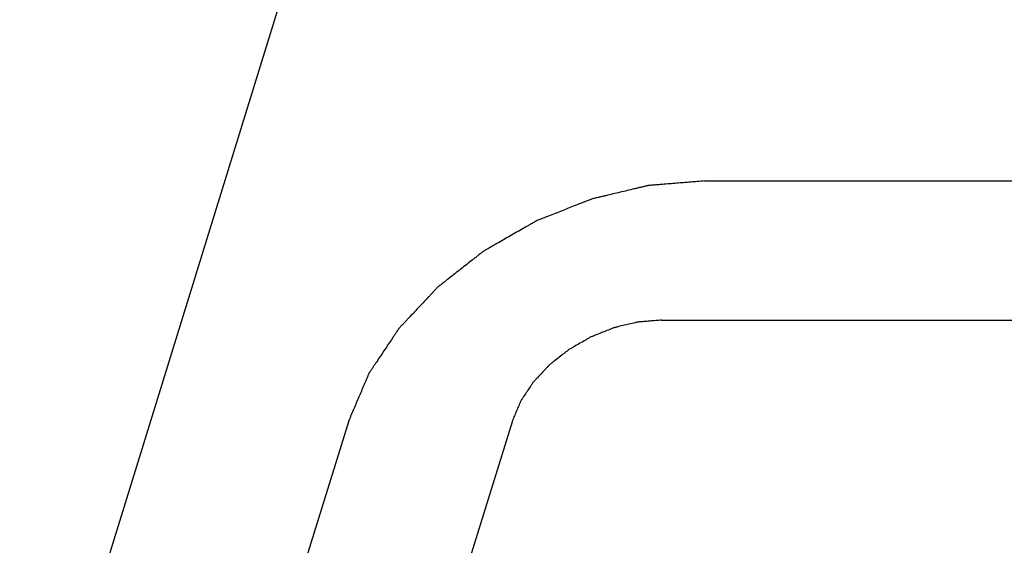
# Model space of a CAD drawing. Header units: inches. Extents: x 749 to 1245, y 24 to 374.
# Tile 98 of 145: x 1128.45 to 1133.43, y 160.4 to 163.06. Entities that reach past the tile are written whole.
import ezdxf

# ---------------------------------------------------------------- set-up
doc = ezdxf.new("R2010")
doc.units = ezdxf.units.IN
doc.header["$LTSCALE"] = 5
doc.header["$MEASUREMENT"] = 0
doc.layers.add('AM_0', color=7, linetype='CONTINUOUS', lineweight=30)

msp = doc.modelspace()

# ---------------------------------------------------------------- linework, layer by layer
at = {"layer": 'AM_0', "color": 112, "linetype": 'Continuous', "true_color": 0x00cc66}
for p, q in [((1131.9153, 162.2424), (1137.6259, 162.2424)), ((1131.6974, 161.5374), (1137.408, 161.5374)), ((1130.1124, 161.0282), (1128.6116, 156.1716)), ((1130.9414, 161.0282), (1129.4406, 156.1716))]:
    msp.add_line(p, q, dxfattribs=at)
at = {"layer": 'AM_0', "color": 7, "linetype": 'Continuous'}
msp.add_lwpolyline([(1134.4391, 178.2774), (1181.9324, 178.2774), (1171.3001, 143.871), (1123.8067, 143.871)], close=True, dxfattribs=at)
at = {"layer": 'AM_0', "color": 112, "linetype": 'Continuous', "true_color": 0x00cc66}
for points, knots in [([(1131.9153, 162.2424), (1131.8916, 162.2404), (1131.8442, 162.2366), (1131.7849, 162.2318), (1131.7375, 162.2279), (1131.7079, 162.2255), (1131.6842, 162.2236), (1131.6664, 162.2221), (1131.6516, 162.2209), (1131.6412, 162.2201), (1131.6353, 162.2196), (1131.6309, 162.2195), (1131.6263, 162.2181), (1131.6203, 162.2168), (1131.6098, 162.2142), (1131.5949, 162.2107), (1131.5769, 162.2064), (1131.5529, 162.2007), (1131.5229, 162.1936), (1131.4869, 162.185), (1131.4509, 162.1764), (1131.4209, 162.1693), (1131.3969, 162.1636), (1131.3789, 162.1593), (1131.3639, 162.1558), (1131.352, 162.1528), (1131.3429, 162.1511), (1131.3342, 162.1472), (1131.3225, 162.1427), (1131.3079, 162.1368), (1131.2904, 162.1299), (1131.267, 162.1206), (1131.2378, 162.109), (1131.2027, 162.0951), (1131.1677, 162.0812), (1131.1385, 162.0696), (1131.1151, 162.0604), (1131.0976, 162.0534), (1131.083, 162.0477), (1131.0713, 162.0429), (1131.0624, 162.0399), (1131.0542, 162.0346), (1131.0431, 162.0284), (1131.0292, 162.0204), (1131.0125, 162.0109), (1130.9903, 161.9981), (1130.9626, 161.9822), (1130.9292, 161.9631), (1130.8959, 161.944), (1130.8681, 161.9281), (1130.8459, 161.9154), (1130.8292, 161.9058), (1130.8153, 161.8979), (1130.8043, 161.8915), (1130.7956, 161.887), (1130.7887, 161.881), (1130.7788, 161.8734), (1130.7667, 161.8638), (1130.7521, 161.8524), (1130.7327, 161.8372), (1130.7084, 161.8181), (1130.6792, 161.7952), (1130.65, 161.7723), (1130.6257, 161.7532), (1130.6062, 161.738), (1130.5916, 161.7265), (1130.5794, 161.717), (1130.5698, 161.7093), (1130.5621, 161.7039), (1130.5564, 161.6971), (1130.5481, 161.6885), (1130.5379, 161.6775), (1130.5257, 161.6645), (1130.5093, 161.6471), (1130.4889, 161.6253), (1130.4644, 161.5992), (1130.4398, 161.5731), (1130.4194, 161.5514), (1130.403, 161.534), (1130.3908, 161.5209), (1130.3806, 161.51), (1130.3734, 161.5024), (1130.3694, 161.4981), (1130.3661, 161.4949), (1130.3639, 161.4912), (1130.3607, 161.4866), (1130.3552, 161.4783), (1130.3473, 161.4665), (1130.3378, 161.4523), (1130.3252, 161.4334), (1130.3094, 161.4098), (1130.2905, 161.3815), (1130.2716, 161.3532), (1130.2558, 161.3296), (1130.2432, 161.3107), (1130.2337, 161.2965), (1130.2258, 161.2847), (1130.2203, 161.2765), (1130.2172, 161.2717), (1130.2145, 161.2683), (1130.2132, 161.2644), (1130.211, 161.2595), (1130.2073, 161.2507), (1130.202, 161.2382), (1130.1956, 161.2232), (1130.187, 161.2032), (1130.1764, 161.1782), (1130.1593, 161.1382), (1130.138, 161.0882), (1130.121, 161.0482), (1130.1124, 161.0282)], [0, 0, 0, 0, 0.03125, 0.0625, 0.078125, 0.09375, 0.101562, 0.109375, 0.117188, 0.121094, 0.123047, 0.125, 0.126953, 0.128906, 0.132812, 0.140625, 0.148438, 0.15625, 0.171875, 0.1875, 0.203125, 0.21875, 0.226562, 0.234375, 0.242188, 0.246094, 0.25, 0.253906, 0.257812, 0.265625, 0.273438, 0.28125, 0.296875, 0.3125, 0.328125, 0.34375, 0.351562, 0.359375, 0.367188, 0.371094, 0.375, 0.378906, 0.382812, 0.390625, 0.398438, 0.40625, 0.421875, 0.4375, 0.453125, 0.46875, 0.476562, 0.484375, 0.492188, 0.496094, 0.5, 0.503906, 0.507812, 0.515625, 0.523438, 0.53125, 0.546875, 0.5625, 0.578125, 0.59375, 0.601562, 0.609375, 0.617188, 0.621094, 0.625, 0.628906, 0.632812, 0.640625, 0.648438, 0.65625, 0.671875, 0.6875, 0.703125, 0.71875, 0.726562, 0.734375, 0.742188, 0.746094, 0.748047, 0.75, 0.751953, 0.753906, 0.757812, 0.765625, 0.773438, 0.78125, 0.796875, 0.8125, 0.828125, 0.84375, 0.851562, 0.859375, 0.867188, 0.871094, 0.873047, 0.875, 0.876953, 0.878906, 0.882812, 0.890625, 0.898438, 0.90625, 0.921875, 0.9375, 0.96875, 1, 1, 1, 1]), ([(1131.6974, 161.5374), (1131.6875, 161.5366), (1131.6676, 161.5349), (1131.6378, 161.5325), (1131.6129, 161.5305), (1131.5955, 161.5291), (1131.5856, 161.5282), (1131.5782, 161.528), (1131.5706, 161.5258), (1131.5605, 161.5235), (1131.5429, 161.5193), (1131.5178, 161.5133), (1131.4926, 161.5073), (1131.475, 161.5032), (1131.465, 161.5007), (1131.4574, 161.4993), (1131.4501, 161.496), (1131.4403, 161.4922), (1131.4231, 161.4853), (1131.3986, 161.4757), (1131.3741, 161.4659), (1131.357, 161.4592), (1131.3472, 161.4551), (1131.3397, 161.4526), (1131.3329, 161.4482), (1131.3235, 161.443), (1131.3072, 161.4336), (1131.2839, 161.4203), (1131.2606, 161.4069), (1131.2443, 161.3976), (1131.2351, 161.3922), (1131.2278, 161.3885), (1131.2219, 161.3834), (1131.2137, 161.3771), (1131.1995, 161.3658), (1131.179, 161.3499), (1131.1587, 161.3338), (1131.1443, 161.3227), (1131.1363, 161.3162), (1131.1298, 161.3117), (1131.125, 161.3059), (1131.1181, 161.2987), (1131.1061, 161.2859), (1131.0889, 161.2677), (1131.0719, 161.2494), (1131.0598, 161.2367), (1131.0531, 161.2293), (1131.0475, 161.224), (1131.0439, 161.2179), (1131.0385, 161.21), (1131.0293, 161.1962), (1131.016, 161.1764), (1131.0029, 161.1566), (1130.9935, 161.1427), (1130.9884, 161.1348), (1130.9839, 161.129), (1130.9817, 161.1225), (1130.978, 161.1142), (1130.9736, 161.1037), (1130.9682, 161.0911), (1130.9611, 161.0743), (1130.9521, 161.0534), (1130.945, 161.0366), (1130.9414, 161.0282)], [0, 0, 0, 0, 0.03125, 0.0625, 0.09375, 0.109375, 0.117188, 0.125, 0.132812, 0.140625, 0.15625, 0.1875, 0.21875, 0.234375, 0.242188, 0.25, 0.257812, 0.265625, 0.28125, 0.3125, 0.34375, 0.359375, 0.367188, 0.375, 0.382812, 0.390625, 0.40625, 0.4375, 0.46875, 0.484375, 0.492188, 0.5, 0.507812, 0.515625, 0.53125, 0.5625, 0.59375, 0.609375, 0.617188, 0.625, 0.632812, 0.640625, 0.65625, 0.6875, 0.71875, 0.734375, 0.742188, 0.75, 0.757812, 0.765625, 0.78125, 0.8125, 0.84375, 0.859375, 0.867188, 0.875, 0.882812, 0.890625, 0.90625, 0.921875, 0.9375, 0.96875, 1, 1, 1, 1])]:
    msp.add_open_spline(points, degree=3, knots=knots, dxfattribs=at)

doc.saveas('drawing.dxf')
